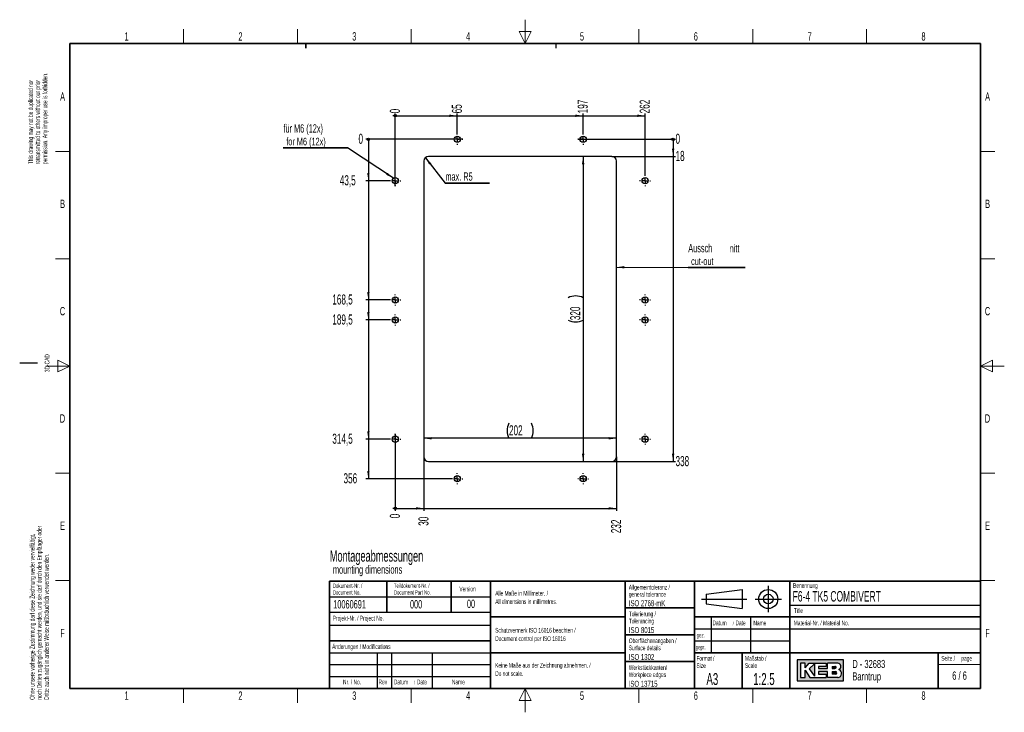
# Paper-space layout 'Blatt6' of a CAD drawing. Header units: millimetres. Extents: x 5 to 418, y 2 to 292.
import ezdxf

# ---------------------------------------------------------------- set-up
doc = ezdxf.new("R2010")
doc.units = ezdxf.units.MM
doc.layers.add('SLD-0', color=7, linetype='Continuous')
doc.styles.add('SLDTEXTSTYLE0', font='TXT', dxfattribs={"width": 0.605})
doc.styles.add('SLDTEXTSTYLE1', font='TXT', dxfattribs={"width": 0.563})
doc.dimstyles.new('SLDDIMSTYLE6', dxfattribs={"dimtxt": 4.1093098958, "dimasz": 0.3386666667, "dimexe": 0, "dimexo": 0.0625, "dimgap": 1.027327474, "dimtad": 0, "dimtih": 1, "dimtoh": 1, "dimdec": 0, "dimlfac": 2.5, "dimrnd": 1e-09, "dimdsep": 46, "dimtxsty": 'SLDTEXTSTYLE0', "dimblk1": 'ORIGIN', "dimblk2": 'ORIGIN', "dimsah": 1, "dimcen": 0.09, "dimadec": 0, "dimazin": 2, "dimtfac": 1, "dimtofl": 0, "dimtmove": 0, "dimatfit": 3, "dimldrblk": 'ORIGIN', "dimfxl": 1, "dimfrac": 2, "dimtolj": 1, "dimtzin": 12, "dimarcsym": 0})
doc.dimstyles.new('SLDDIMSTYLE7', dxfattribs={"dimtxt": 4.1093098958, "dimasz": 3.302, "dimexe": 0, "dimexo": 0.0625, "dimgap": 1.027327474, "dimtad": 0, "dimtih": 1, "dimtoh": 1, "dimlfac": 2.5, "dimrnd": 1e-09, "dimzin": 12, "dimdsep": 46, "dimtxsty": 'SLDTEXTSTYLE0', "dimsah": 1, "dimcen": 0.09, "dimadec": 0, "dimazin": 3, "dimtfac": 1, "dimtofl": 0, "dimtmove": 0, "dimatfit": 3, "dimfxl": 1, "dimfrac": 2, "dimtolj": 1, "dimtzin": 12, "dimarcsym": 0})
doc.dimstyles.new('SLDDIMSTYLE8', dxfattribs={"dimtxt": 4.1093098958, "dimasz": 3.302, "dimexe": 0, "dimexo": 0.0625, "dimgap": 1.027327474, "dimtad": 1, "dimlfac": 2.5, "dimrnd": 1e-09, "dimzin": 12, "dimdsep": 46, "dimtxsty": 'SLDTEXTSTYLE0', "dimsah": 1, "dimcen": 0.09, "dimadec": 0, "dimazin": 3, "dimtfac": 1, "dimtofl": 0, "dimtmove": 0, "dimatfit": 3, "dimfxl": 1, "dimfrac": 2, "dimtolj": 1, "dimtzin": 12, "dimarcsym": 0})

# ---------------------------------------------------------------- blocks, each defined once
blk = doc.blocks.new('SW_NOTE_0_94')
at = {"layer": 'SLD-0', "color": 0, "attachment_point": 1, "style": 'SLDTEXTSTYLE0'}
for s, insert, char_height in [('Montageabmessungen', (0, 6.1391851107), 4.7625), ('mounting dimensions', (1.3125, -0.2023476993), 3.5)]:
    blk.add_mtext(s, dxfattribs=dict(at, insert=insert, char_height=char_height))
blk = doc.blocks.new('SW_NOTE_0_95')
at = {"layer": 'SLD-0', "color": 0, "char_height": 2, "attachment_point": 1, "rotation": 90.00000000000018, "style": 'SLDTEXTSTYLE0'}
for s, insert in [('permission. Any improper use is forbidden.', (3.4218645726, 0)), ('This drawing may not be duplicated nor', (-2.5781354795, 0)), ('retransmitted to others without our prior', (0.4218645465, 0))]:
    blk.add_mtext(s, dxfattribs=dict(at, insert=insert))
blk = doc.blocks.new('SW_NOTE_0_96')
at = {"layer": 'SLD-0', "color": 0, "char_height": 2, "attachment_point": 1, "rotation": 90.00000000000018, "style": 'SLDTEXTSTYLE0'}
for s, insert in [('noch Dritten zugänglich gemacht werden, und sie darf durch den Empfänger oder', (0.4218645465, 0)), ('Ohne unsere vorherige Zustimmung darf diese Zeichnung weder vervielfältigt,', (-2.5781354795, 0)), ('Dritte auch nicht in anderer Weise mißbräuchlich verwendet werden.', (3.4218645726, 0))]:
    blk.add_mtext(s, dxfattribs=dict(at, insert=insert))
blk = doc.blocks.new('SW_NOTE_0_97')
at = {"layer": 'SLD-0', "color": 0, "attachment_point": 1, "style": 'SLDTEXTSTYLE0'}
for s, insert, char_height in [('Datum', (0, 2.5781354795), 2), ('/', (8.4829859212, 2.0780460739), 1.5), ('Date', (9.6392361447, 2.5781354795), 2)]:
    blk.add_mtext(s, dxfattribs=dict(at, insert=insert, char_height=char_height))
blk = doc.blocks.new('SW_NOTE_0_98')
at = {"layer": 'SLD-0', "color": 0, "char_height": 2, "attachment_point": 1, "style": 'SLDTEXTSTYLE0'}
for s, insert in [('Alle Maße in Millimeter. /', (0, 2.5781354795)), ('All dimensions in millimetres.', (0, -0.9218646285))]:
    blk.add_mtext(s, dxfattribs=dict(at, insert=insert))
blk = doc.blocks.new('SW_NOTE_0_99')
at = {"layer": 'SLD-0', "color": 0, "char_height": 1.8, "attachment_point": 1, "style": 'SLDTEXTSTYLE0'}
for s, insert in [('Teildokument-Nr. /', (0, 2.3203219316)), ('Document Part No.', (0, -0.4796779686))]:
    blk.add_mtext(s, dxfattribs=dict(at, insert=insert))
blk = doc.blocks.new('SW_NOTE_0_100')
at = {"layer": 'SLD-0', "color": 0, "char_height": 1.8, "attachment_point": 1, "style": 'SLDTEXTSTYLE0'}
for s, insert in [('Dokument-Nr. /', (0, 2.3203219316)), ('Document No.', (0, -0.4796779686))]:
    blk.add_mtext(s, dxfattribs=dict(at, insert=insert))
blk = doc.blocks.new('SW_NOTE_0_101')
at = {"layer": 'SLD-0', "color": 0, "char_height": 2, "attachment_point": 1, "style": 'SLDTEXTSTYLE0'}
for s, insert in [('Keine Maße aus der Zeichnung abnehmen. /', (0, 2.5781354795)), ('Do not scale.', (0, -0.9218646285))]:
    blk.add_mtext(s, dxfattribs=dict(at, insert=insert))
blk = doc.blocks.new('SW_NOTE_0_102')
at = {"layer": 'SLD-0', "color": 0, "char_height": 2, "attachment_point": 1, "style": 'SLDTEXTSTYLE0'}
for s, insert in [('Schutzvermerk ISO 16016 beachten /', (0, 2.5781354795)), ('Document control per ISO 16016', (0, -0.9218646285))]:
    blk.add_mtext(s, dxfattribs=dict(at, insert=insert))
blk = doc.blocks.new('SW_NOTE_0_103')
at = {"layer": 'SLD-0', "color": 0, "char_height": 2, "attachment_point": 1, "style": 'SLDTEXTSTYLE0'}
for s, insert in [('Werkstückkanten/', (0, 2.5781354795)), ('Workpiece edges', (0, -0.4218645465))]:
    blk.add_mtext(s, dxfattribs=dict(at, insert=insert))
blk = doc.blocks.new('SW_NOTE_0_104')
at = {"layer": 'SLD-0', "color": 0, "char_height": 2, "attachment_point": 1, "style": 'SLDTEXTSTYLE0'}
for s, insert in [('Oberflächenangaben /', (0, 2.5781354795)), ('Surface details', (0, -0.4218645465))]:
    blk.add_mtext(s, dxfattribs=dict(at, insert=insert))
blk = doc.blocks.new('SW_NOTE_0_105')
at = {"layer": 'SLD-0', "color": 0, "char_height": 2, "attachment_point": 1, "style": 'SLDTEXTSTYLE0'}
for s, insert in [('Tolerierung /', (0, 2.5781354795)), ('Tolerancing', (0, -0.4218645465))]:
    blk.add_mtext(s, dxfattribs=dict(at, insert=insert))
blk = doc.blocks.new('SW_NOTE_0_106')
at = {"layer": 'SLD-0', "color": 0, "char_height": 2, "attachment_point": 1, "style": 'SLDTEXTSTYLE0'}
for s, insert in [('Allgemeintoleranz /', (0, 2.5781354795)), ('general tolerance', (0, -0.4218645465))]:
    blk.add_mtext(s, dxfattribs=dict(at, insert=insert))
blk = doc.blocks.new('SW_NOTE_0_107')
at = {"layer": 'SLD-0', "color": 0, "char_height": 2, "attachment_point": 1, "style": 'SLDTEXTSTYLE0'}
for s, insert in [('Format /', (0, 2.5781354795)), ('Size', (0, -0.4218645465))]:
    blk.add_mtext(s, dxfattribs=dict(at, insert=insert))
blk = doc.blocks.new('SW_NOTE_0_108')
at = {"layer": 'SLD-0', "color": 0, "attachment_point": 1, "style": 'SLDTEXTSTYLE0'}
for s, insert, char_height in [('Datum', (0, 2.5781354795), 2), ('/', (8.4829859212, 2.0780460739), 1.5), ('Date', (9.6392361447, 2.5781354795), 2)]:
    blk.add_mtext(s, dxfattribs=dict(at, insert=insert, char_height=char_height))
blk = doc.blocks.new('SW_NOTE_0_109')
at = {"layer": 'SLD-0', "color": 0, "char_height": 2, "attachment_point": 1, "style": 'SLDTEXTSTYLE0'}
for s, insert in [('Maßstab /', (0, 2.5781354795)), ('Scale', (0, -0.4218645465))]:
    blk.add_mtext(s, dxfattribs=dict(at, insert=insert))
blk = doc.blocks.new('SW_NOTE_0_110')
at = {"layer": 'SLD-0', "color": 0, "char_height": 3.4, "attachment_point": 1, "style": 'SLDTEXTSTYLE0'}
for s, insert in [('D - 32683', (0, 4.3828303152)), ('Barntrup', (0, -0.8171696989))]:
    blk.add_mtext(s, dxfattribs=dict(at, insert=insert))
blk = doc.blocks.new('SW_NOTE_0_111')
at = {"layer": 'SLD-0', "color": 0, "char_height": 2, "attachment_point": 1, "style": 'SLDTEXTSTYLE0'}
for s, insert in [('Seite /', (0, 2.5781354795)), ('page', (8.413542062, 2.5784205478))]:
    blk.add_mtext(s, dxfattribs=dict(at, insert=insert))
blk = doc.blocks.new('_Origin')
at = {"color": 0, "linetype": 'ByBlock', "lineweight": -2}
blk.add_line((0, 0), (-1, 0), dxfattribs=at)
blk.add_circle((0, 0), 0.5, dxfattribs=at)
blk = doc.blocks.new('_D_31')
at = {"layer": 'SLD-0'}
blk.add_line((190.8442253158, 242.3660055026), (150.2429731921, 242.3660055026), dxfattribs=at)
at = {"layer": 'SLD-0', "xscale": 1.016, "yscale": 1.016}
blk.add_blockref('_Origin', (151.2589731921, 242.3660055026), dxfattribs=at)
at = {"layer": 'SLD-0', "insert": (147.107170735, 244.6676576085), "char_height": 4.2333333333, "attachment_point": 1, "style": 'SLDTEXTSTYLE0'}
blk.add_mtext('0', dxfattribs=at)
blk = doc.blocks.new('_D_32')
at = {"layer": 'SLD-0', "color": 7}
for p, q in [((151.2589731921, 242.3660055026), (151.2589731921, 224.9660055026)), ((160.2442253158, 224.9660055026), (150.2429731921, 224.9660055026))]:
    blk.add_line(p, q, dxfattribs=at)
blk.add_solid([(151.2589731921, 224.9660055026), (151.7669731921, 228.2680055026), (150.7509731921, 228.2680055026)], dxfattribs=at)
at = {"layer": 'SLD-0', "color": 7, "insert": (139.2676644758, 227.2676576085), "char_height": 4.2333333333, "attachment_point": 1, "style": 'SLDTEXTSTYLE0'}
blk.add_mtext('43,5', dxfattribs=at)
blk = doc.blocks.new('_D_33')
at = {"layer": 'SLD-0', "color": 7}
for p, q in [((151.2589731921, 224.9660055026), (151.2589731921, 174.9660055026)), ((160.2442253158, 174.9660055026), (150.2429731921, 174.9660055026))]:
    blk.add_line(p, q, dxfattribs=at)
blk.add_solid([(151.2589731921, 174.9660055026), (151.7669731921, 178.2680055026), (150.7509731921, 178.2680055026)], dxfattribs=at)
at = {"layer": 'SLD-0', "color": 7, "insert": (136.1318622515, 177.2676576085), "char_height": 4.2333333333, "attachment_point": 1, "style": 'SLDTEXTSTYLE0'}
blk.add_mtext('168,5', dxfattribs=at)
blk = doc.blocks.new('_D_34')
at = {"layer": 'SLD-0', "color": 7}
for p, q in [((151.2589731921, 174.9660055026), (151.2589731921, 166.5660055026)), ((160.2442253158, 166.5660055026), (150.2429731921, 166.5660055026))]:
    blk.add_line(p, q, dxfattribs=at)
blk.add_solid([(151.2589731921, 166.5660055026), (151.7669731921, 169.8680055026), (150.7509731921, 169.8680055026)], dxfattribs=at)
at = {"layer": 'SLD-0', "color": 7, "insert": (136.1318622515, 168.8676576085), "char_height": 4.2333333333, "attachment_point": 1, "style": 'SLDTEXTSTYLE0'}
blk.add_mtext('189,5', dxfattribs=at)
blk = doc.blocks.new('_D_35')
at = {"layer": 'SLD-0', "color": 7}
for p, q in [((151.2589731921, 166.5660055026), (151.2589731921, 116.5660055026)), ((160.2442253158, 116.5660055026), (150.2429731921, 116.5660055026))]:
    blk.add_line(p, q, dxfattribs=at)
blk.add_solid([(151.2589731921, 116.5660055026), (151.7669731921, 119.8680055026), (150.7509731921, 119.8680055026)], dxfattribs=at)
at = {"layer": 'SLD-0', "color": 7, "insert": (136.1318622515, 118.8676576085), "char_height": 4.2333333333, "attachment_point": 1, "style": 'SLDTEXTSTYLE0'}
blk.add_mtext('314,5', dxfattribs=at)
blk = doc.blocks.new('_D_36')
at = {"layer": 'SLD-0', "color": 7}
for p, q in [((151.2589731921, 116.5660055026), (151.2589731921, 99.9660055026)), ((186.2442253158, 99.9660055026), (150.2429731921, 99.9660055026))]:
    blk.add_line(p, q, dxfattribs=at)
blk.add_solid([(151.2589731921, 99.9660055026), (151.7669731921, 103.2680055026), (150.7509731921, 103.2680055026)], dxfattribs=at)
at = {"layer": 'SLD-0', "color": 7, "insert": (140.8355655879, 102.2676576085), "char_height": 4.2333333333, "attachment_point": 1, "style": 'SLDTEXTSTYLE0'}
blk.add_mtext('356', dxfattribs=at)
blk = doc.blocks.new('_D_37')
at = {"layer": 'SLD-0'}
blk.add_line((162.5442253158, 222.6660055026), (162.5442253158, 253.21654756), dxfattribs=at)
at = {"layer": 'SLD-0', "xscale": 1.016, "yscale": 1.016}
blk.add_blockref('_Origin', (162.5442253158, 252.20054756), dxfattribs=at)
at = {"layer": 'SLD-0', "insert": (160.2425732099, 253.21654756), "char_height": 4.2333333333, "attachment_point": 1, "rotation": 90, "style": 'SLDTEXTSTYLE0'}
blk.add_mtext('0', dxfattribs=at)
blk = doc.blocks.new('_D_38')
at = {"layer": 'SLD-0', "color": 7}
for p, q in [((162.5442253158, 252.20054756), (188.5442253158, 252.20054756)), ((188.5442253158, 244.6660055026), (188.5442253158, 253.21654756))]:
    blk.add_line(p, q, dxfattribs=at)
blk.add_solid([(188.5442253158, 252.20054756), (185.2422253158, 252.70854756), (185.2422253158, 251.69254756)], dxfattribs=at)
at = {"layer": 'SLD-0', "color": 7, "insert": (186.2425732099, 253.21654756), "char_height": 4.2333333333, "attachment_point": 1, "rotation": 90, "style": 'SLDTEXTSTYLE0'}
blk.add_mtext('65', dxfattribs=at)
blk = doc.blocks.new('_D_39')
at = {"layer": 'SLD-0', "color": 7}
for p, q in [((188.5442253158, 252.20054756), (241.3442253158, 252.20054756)), ((241.3442253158, 244.6660055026), (241.3442253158, 253.21654756))]:
    blk.add_line(p, q, dxfattribs=at)
blk.add_solid([(241.3442253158, 252.20054756), (238.0422253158, 252.70854756), (238.0422253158, 251.69254756)], dxfattribs=at)
at = {"layer": 'SLD-0', "color": 7, "insert": (239.0425732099, 253.21654756), "char_height": 4.2333333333, "attachment_point": 1, "rotation": 90, "style": 'SLDTEXTSTYLE0'}
blk.add_mtext('197', dxfattribs=at)
blk = doc.blocks.new('_D_40')
at = {"layer": 'SLD-0', "color": 7}
for p, q in [((241.3442253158, 252.20054756), (267.3442253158, 252.20054756)), ((267.3442253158, 227.2660055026), (267.3442253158, 253.21654756))]:
    blk.add_line(p, q, dxfattribs=at)
blk.add_solid([(267.3442253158, 252.20054756), (264.0422253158, 252.70854756), (264.0422253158, 251.69254756)], dxfattribs=at)
at = {"layer": 'SLD-0', "color": 7, "insert": (265.0425732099, 253.21654756), "char_height": 4.2333333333, "attachment_point": 1, "rotation": 90, "style": 'SLDTEXTSTYLE0'}
blk.add_mtext('262', dxfattribs=at)
blk = doc.blocks.new('_D_41')
at = {"layer": 'SLD-0'}
blk.add_line((162.5442253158, 118.8660055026), (162.5442253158, 86.5142759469), dxfattribs=at)
at = {"layer": 'SLD-0', "xscale": 1.016, "yscale": 1.016}
blk.add_blockref('_Origin', (162.5442253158, 87.5302759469), dxfattribs=at)
at = {"layer": 'SLD-0', "insert": (160.2425732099, 83.3784734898), "char_height": 4.2333333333, "attachment_point": 1, "rotation": 90, "style": 'SLDTEXTSTYLE0'}
blk.add_mtext('0', dxfattribs=at)
blk = doc.blocks.new('_D_42')
at = {"layer": 'SLD-0', "color": 7}
for p, q in [((174.5442253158, 109.1660055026), (174.5442253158, 86.5142759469)), ((162.5442253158, 87.5302759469), (174.5442253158, 87.5302759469))]:
    blk.add_line(p, q, dxfattribs=at)
blk.add_solid([(174.5442253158, 87.5302759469), (171.2422253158, 88.0382759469), (171.2422253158, 87.0222759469)], dxfattribs=at)
at = {"layer": 'SLD-0', "color": 7, "insert": (172.2425732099, 80.2426710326), "char_height": 4.2333333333, "attachment_point": 1, "rotation": 90, "style": 'SLDTEXTSTYLE0'}
blk.add_mtext('30', dxfattribs=at)
blk = doc.blocks.new('_D_43')
at = {"layer": 'SLD-0', "color": 7}
for p, q in [((255.3442253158, 109.1660055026), (255.3442253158, 86.5142759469)), ((174.5442253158, 87.5302759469), (255.3442253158, 87.5302759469))]:
    blk.add_line(p, q, dxfattribs=at)
blk.add_solid([(255.3442253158, 87.5302759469), (252.0422253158, 88.0382759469), (252.0422253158, 87.0222759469)], dxfattribs=at)
at = {"layer": 'SLD-0', "color": 7, "insert": (253.0425732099, 77.1068683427), "char_height": 4.2333333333, "attachment_point": 1, "rotation": 90, "style": 'SLDTEXTSTYLE0'}
blk.add_mtext('232', dxfattribs=at)
blk = doc.blocks.new('_D_44')
at = {"layer": 'SLD-0'}
blk.add_line((239.0442253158, 242.3660055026), (280.1011398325, 242.3660055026), dxfattribs=at)
at = {"layer": 'SLD-0', "xscale": 1.016, "yscale": 1.016}
blk.add_blockref('_Origin', (279.0851398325, 242.3660055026), dxfattribs=at)
at = {"layer": 'SLD-0', "insert": (280.1011398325, 244.6676576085), "char_height": 4.2333333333, "attachment_point": 1, "style": 'SLDTEXTSTYLE0'}
blk.add_mtext('0', dxfattribs=at)
blk = doc.blocks.new('_D_45')
at = {"layer": 'SLD-0', "color": 7}
for p, q in [((279.0851398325, 242.3660055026), (279.0851398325, 235.1660055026)), ((253.3442253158, 235.1660055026), (280.1011398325, 235.1660055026))]:
    blk.add_line(p, q, dxfattribs=at)
blk.add_solid([(279.0851398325, 235.1660055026), (279.5931398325, 238.4680055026), (278.5771398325, 238.4680055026)], dxfattribs=at)
at = {"layer": 'SLD-0', "color": 7, "insert": (280.1011398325, 237.4676576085), "char_height": 4.2333333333, "attachment_point": 1, "style": 'SLDTEXTSTYLE0'}
blk.add_mtext('18', dxfattribs=at)
blk = doc.blocks.new('_D_46')
at = {"layer": 'SLD-0', "color": 7}
for p, q in [((279.0851398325, 235.1660055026), (279.0851398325, 107.1660055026)), ((253.3442253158, 107.1660055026), (280.1011398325, 107.1660055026))]:
    blk.add_line(p, q, dxfattribs=at)
blk.add_solid([(279.0851398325, 107.1660055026), (279.5931398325, 110.4680055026), (278.5771398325, 110.4680055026)], dxfattribs=at)
at = {"layer": 'SLD-0', "color": 7, "insert": (280.1011398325, 109.4676576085), "char_height": 4.2333333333, "attachment_point": 1, "style": 'SLDTEXTSTYLE0'}
blk.add_mtext('338', dxfattribs=at)
blk = doc.blocks.new('_D_47')
at = {"layer": 'SLD-0', "color": 7}
blk.add_line((241.3442253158, 235.1660055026), (241.3442253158, 107.1660055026), dxfattribs=at)
for centre, start, end in [((238.1888241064, 169.5589070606), 63.4349488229, 116.5650511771), ((238.1888241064, 172.7731042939), 243.4349488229, 296.5650511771)]:
    blk.add_arc(centre, 7.055691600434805, start, end, dxfattribs=at)
for points in [[(241.3442253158, 235.1660055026), (240.8362253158, 231.8640055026), (241.8522253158, 231.8640055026)], [(241.3442253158, 107.1660055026), (241.8522253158, 110.4680055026), (240.8362253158, 110.4680055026)]]:
    blk.add_solid(points, dxfattribs=at)
at = {"layer": 'SLD-0', "color": 7, "insert": (235.8871720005, 166.4623018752), "char_height": 4.2333333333, "attachment_point": 1, "rotation": 90.00000000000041, "style": 'SLDTEXTSTYLE0'}
blk.add_mtext('320', dxfattribs=at)
blk = doc.blocks.new('_D_48')
at = {"layer": 'SLD-0', "color": 7}
blk.add_line((255.3442253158, 116.9315359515), (174.5442253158, 116.9315359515), dxfattribs=at)
for centre, radius, start, end in [((216.5513241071, 120.0869371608), 7.055691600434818, 153.4349488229, 206.5650511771), ((213.3371268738, 120.0869371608), 7.055691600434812, 333.4349488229, 26.5650511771)]:
    blk.add_arc(centre, radius, start, end, dxfattribs=at)
for points in [[(174.5442253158, 116.9315359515), (177.8462253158, 116.4235359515), (177.8462253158, 117.4395359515)], [(255.3442253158, 116.9315359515), (252.0422253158, 117.4395359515), (252.0422253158, 116.4235359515)]]:
    blk.add_solid(points, dxfattribs=at)
at = {"layer": 'SLD-0', "color": 7, "insert": (210.2405216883, 122.3885892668), "char_height": 4.2333333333, "attachment_point": 1, "style": 'SLDTEXTSTYLE0'}
blk.add_mtext('202', dxfattribs=at)
blk = doc.blocks.new('SW_NOTE_0_112')
at = {"layer": 'SLD-0', "color": 0}
for p, q in [((-0.0596751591, -5.353274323), (26.9182755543, -5.353274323)), ((26.9182755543, -5.353274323), (-0.0596751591, -5.353274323)), ((-0.0596751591, -5.353274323), (26.9182755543, -5.353274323)), ((26.9182755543, -5.353274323), (-0.0596751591, -5.353274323)), ((-0.0596751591, -5.353274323), (26.9182755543, -5.353274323)), ((26.9182755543, -5.353274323), (-0.0596751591, -5.353274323))]:
    blk.add_line(p, q, dxfattribs=at)
at = {"layer": 'SLD-0', "color": 0, "attachment_point": 1, "style": 'SLDTEXTSTYLE0'}
for s, insert, char_height in [('für M6 (12x)', (0, 4.5117370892), 3.5), ('for M6 (12x)', (1.190625, -1.1533197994), 3.175)]:
    blk.add_mtext(s, dxfattribs=dict(at, insert=insert, char_height=char_height))
blk = doc.blocks.new('SW_NOTE_0_113')
at = {"layer": 'SLD-0', "color": 0}
for p, q in [((-0.0925253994, -5.3426223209), (23.9022865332, -5.3426223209)), ((23.9022865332, -5.3426223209), (-0.0925253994, -5.3426223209)), ((-0.0925253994, -5.3426223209), (23.9022865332, -5.3426223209)), ((23.9022865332, -5.3426223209), (-0.0925253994, -5.3426223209)), ((-0.0925253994, -5.3426223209), (23.9022865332, -5.3426223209)), ((23.9022865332, -5.3426223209), (-0.0925253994, -5.3426223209))]:
    blk.add_line(p, q, dxfattribs=at)
at = {"layer": 'SLD-0', "color": 0, "attachment_point": 1, "style": 'SLDTEXTSTYLE0'}
for s, insert, char_height in [('Aussch', (0, 4.5117370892), 3.5), ('nitt', (17.3638891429, 4.2140401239), 3.175), ('cut-out', (1.190625, -1.1533197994), 3.175)]:
    blk.add_mtext(s, dxfattribs=dict(at, insert=insert, char_height=char_height))
blk = doc.blocks.new('SW_NOTE_0_114')
at = {"layer": 'SLD-0', "color": 0}
for p, q in [((-0.0180487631, 0.0496398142), (18.5292923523, 0.0496398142)), ((18.5292923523, 0.0496398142), (-0.0180487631, 0.0496398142)), ((-0.0180487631, 0.0496398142), (18.5292923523, 0.0496398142)), ((18.5292923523, 0.0496398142), (-0.0180487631, 0.0496398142)), ((-0.0180487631, 0.0496398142), (18.5292923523, 0.0496398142)), ((18.5292923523, 0.0496398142), (-0.0180487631, 0.0496398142))]:
    blk.add_line(p, q, dxfattribs=at)
at = {"layer": 'SLD-0', "color": 0, "insert": (0, 4.5117370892), "char_height": 3.5, "attachment_point": 1, "style": 'SLDTEXTSTYLE0'}
blk.add_mtext('max. R5', dxfattribs=at)
blk = doc.blocks.new('SW_CENTERMARKSYMBOL_2')
at = {"layer": 'SLD-0', "color": 0}
for p, q in [((-2, 0), (-2.3, 0)), ((0, 0), (-1, 0)), ((0, 2), (0, 2.3)), ((0, 0), (0, 1)), ((0, 0), (0, -1)), ((0, 0), (1, 0)), ((2, 0), (2.3, 0)), ((0, -2), (0, -2.3)), ((0, -48), (0, -47.7)), ((0, -50), (0, -49)), ((-2, -50), (-2.3, -50)), ((0, -50), (-1, -50)), ((0, -50), (0, -51)), ((0, -50), (1, -50)), ((0, -52), (0, -52.3)), ((2, -50), (2.3, -50)), ((0, -56.4), (0, -56.1)), ((0, -58.4), (0, -57.4)), ((-2, -58.4), (-2.3, -58.4)), ((0, -58.4), (-1, -58.4)), ((0, -58.4), (0, -59.4)), ((0, -58.4), (1, -58.4)), ((0, -60.4), (0, -60.7)), ((2, -58.4), (2.3, -58.4)), ((0, -106.4), (0, -106.1)), ((-2, -108.4), (-2.3, -108.4)), ((0, -108.4), (-1, -108.4)), ((0, -108.4), (0, -107.4)), ((0, -108.4), (0, -109.4)), ((0, -108.4), (1, -108.4)), ((0, -110.4), (0, -110.7)), ((2, -108.4), (2.3, -108.4))]:
    blk.add_line(p, q, dxfattribs=at)
blk = doc.blocks.new('SW_CENTERMARKSYMBOL_3')
at = {"layer": 'SLD-0', "color": 0}
for p, q in [((-2, 0), (-2.3, 0)), ((0, 0), (-1, 0)), ((0, 2), (0, 2.3)), ((0, 0), (0, 1)), ((0, 0), (0, -1)), ((0, 0), (1, 0)), ((2, 0), (2.3, 0)), ((0, -2), (0, -2.3)), ((0, -48), (0, -47.7)), ((0, -50), (0, -49)), ((-2, -50), (-2.3, -50)), ((0, -50), (-1, -50)), ((0, -50), (0, -51)), ((0, -50), (1, -50)), ((0, -52), (0, -52.3)), ((2, -50), (2.3, -50)), ((0, -56.4), (0, -56.1)), ((0, -58.4), (0, -57.4)), ((-2, -58.4), (-2.3, -58.4)), ((0, -58.4), (-1, -58.4)), ((0, -58.4), (0, -59.4)), ((0, -58.4), (1, -58.4)), ((0, -60.4), (0, -60.7)), ((2, -58.4), (2.3, -58.4)), ((0, -106.4), (0, -106.1)), ((-2, -108.4), (-2.3, -108.4)), ((0, -108.4), (-1, -108.4)), ((0, -108.4), (0, -107.4)), ((0, -108.4), (0, -109.4)), ((0, -108.4), (1, -108.4)), ((0, -110.4), (0, -110.7)), ((2, -108.4), (2.3, -108.4))]:
    blk.add_line(p, q, dxfattribs=at)
blk = doc.blocks.new('SW_CENTERMARKSYMBOL_4')
at = {"layer": 'SLD-0', "color": 0}
for p, q in [((-2, 0), (-2.3, 0)), ((0, 0), (-1, 0)), ((0, 2), (0, 2.3)), ((0, 0), (0, 1)), ((0, 0), (0, -1)), ((0, 0), (1, 0)), ((2, 0), (2.3, 0)), ((50.8, 0), (50.5, 0)), ((52.8, 0), (51.8, 0)), ((52.8, 2), (52.8, 2.3)), ((52.8, 0), (52.8, 1)), ((52.8, 0), (52.8, -1)), ((52.8, 0), (53.8, 0)), ((54.8, 0), (55.1, 0)), ((0, -2), (0, -2.3)), ((52.8, -2), (52.8, -2.3))]:
    blk.add_line(p, q, dxfattribs=at)
blk = doc.blocks.new('SW_CENTERMARKSYMBOL_5')
at = {"layer": 'SLD-0', "color": 0}
for p, q in [((-2, 0), (-2.3, 0)), ((0, 0), (-1, 0)), ((0, 2), (0, 2.3)), ((0, 0), (0, 1)), ((0, 0), (0, -1)), ((0, 0), (1, 0)), ((2, 0), (2.3, 0)), ((50.8, 0), (50.5, 0)), ((52.8, 0), (51.8, 0)), ((52.8, 2), (52.8, 2.3)), ((52.8, 0), (52.8, 1)), ((52.8, 0), (52.8, -1)), ((52.8, 0), (53.8, 0)), ((54.8, 0), (55.1, 0)), ((0, -2), (0, -2.3)), ((52.8, -2), (52.8, -2.3))]:
    blk.add_line(p, q, dxfattribs=at)

psp = doc.layouts.new('Blatt6')

# ---------------------------------------------------------------- hatches: boundary and pattern name
at = {"linetype": 'Continuous'}
h = psp.add_hatch(color=7, dxfattribs=at)
h.paths.add_polyline_path([(331.1423676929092, 15.18257760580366), (350.5207896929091, 15.18257760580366), (350.5207896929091, 24.04128480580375), (331.1423676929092, 24.04128480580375)], flags=0)
edge = h.paths.add_edge_path(flags=0)
edge.add_arc((347.9991875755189, 18.26988521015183), 1.720915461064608, -81.72003226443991, 70.17096003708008, ccw=False)
edge.add_line((348.2470169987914, 16.56690822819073), (348.2293995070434, 16.56675060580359))
edge.add_line((348.2293995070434, 16.56675060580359), (343.8767592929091, 16.56675060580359))
edge.add_line((343.8767592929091, 16.56675060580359), (343.8767592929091, 19.05826200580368))
edge.add_line((343.8767592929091, 19.05826200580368), (340.0010748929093, 19.05826200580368))
edge.add_line((340.0010748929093, 19.05826200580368), (340.0010748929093, 17.95092360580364))
edge.add_line((340.0010748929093, 17.95092360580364), (343.3230900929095, 17.95092360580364))
edge.add_line((343.3230900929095, 17.95092360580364), (343.3230900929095, 16.56675060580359))
edge.add_line((343.3230900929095, 16.56675060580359), (336.4022250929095, 16.56675060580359))
edge.add_line((336.4022250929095, 16.56675060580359), (334.4643828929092, 19.61193120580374))
edge.add_line((334.4643828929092, 19.61193120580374), (334.4643828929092, 16.56675060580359))
edge.add_line((334.4643828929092, 16.56675060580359), (332.5265406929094, 16.56675060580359))
edge.add_line((332.5265406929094, 16.56675060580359), (332.5265406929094, 22.65711180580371))
edge.add_line((332.5265406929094, 22.65711180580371), (334.4643828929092, 22.65711180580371))
edge.add_line((334.4643828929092, 22.65711180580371), (334.4643828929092, 20.71926960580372))
edge.add_line((334.4643828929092, 20.71926960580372), (336.1253904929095, 22.65711180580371))
edge.add_line((336.1253904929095, 22.65711180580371), (343.3230900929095, 22.65711180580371))
edge.add_line((343.3230900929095, 22.65711180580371), (343.3230900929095, 21.27293880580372))
edge.add_line((343.3230900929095, 21.27293880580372), (340.0010748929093, 21.27293880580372))
edge.add_line((340.0010748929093, 21.27293880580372), (340.0010748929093, 20.44243500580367))
edge.add_line((340.0010748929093, 20.44243500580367), (343.8767592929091, 20.44243500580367))
edge.add_line((343.8767592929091, 20.44243500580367), (343.8767592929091, 22.65711180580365))
edge.add_line((343.8767592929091, 22.65711180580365), (348.1497422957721, 22.65711180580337))
edge.add_line((348.1497422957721, 22.65711180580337), (348.151741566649, 22.65711180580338))
edge.add_line((348.151741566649, 22.65711180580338), (348.1521661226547, 22.65713246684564))
edge.add_arc((347.9523797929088, 21.20834406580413), 1.462498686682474, -64.4589412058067, 82.1484933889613, ccw=False)
psp.add_hatch(color=7, dxfattribs=at).paths.add_polyline_path([(338.3400672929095, 17.12041980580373), (338.3400672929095, 22.38027720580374), (336.1253904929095, 20.16560040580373)], flags=0)
h = psp.add_hatch(color=7, dxfattribs=at)
edge = h.paths.add_edge_path(flags=0)
edge.add_line((345.8146014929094, 20.44243500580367), (346.974194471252, 20.44243500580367))
edge.add_arc((347.0534490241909, 20.85768690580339), 0.4227474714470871, 259.1945394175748, 460.8054605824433)
edge.add_line((346.9741944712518, 21.27293880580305), (345.8146014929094, 21.27293880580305))
edge.add_line((345.8146014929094, 21.27293880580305), (345.8146014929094, 20.44243500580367))
h = psp.add_hatch(color=7, dxfattribs=at)
edge = h.paths.add_edge_path(flags=0)
edge.add_line((345.8146014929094, 17.95092360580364), (347.1991847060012, 17.95092360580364))
edge.add_arc((347.1991847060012, 18.50459280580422), 0.5536692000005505, 270.0000000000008, 450.0000000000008)
edge.add_line((347.1991847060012, 19.05826200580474), (347.1703327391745, 19.05826200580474))
edge.add_line((347.1703327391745, 19.05826200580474), (345.8146014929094, 19.05826200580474))
edge.add_line((345.8146014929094, 19.05826200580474), (345.8146014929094, 17.95092360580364))

# ---------------------------------------------------------------- linework, layer by layer
at = {"color": 7, "linetype": 'Continuous', "lineweight": 25}
for p, q in [((174.5442253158, 233.1660055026), (174.5442253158, 109.1660055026)), ((253.3442253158, 235.1660055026), (176.5442253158, 235.1660055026)), ((255.3442253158, 109.1660055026), (255.3442253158, 233.1660055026)), ((176.5442253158, 107.1660055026), (253.3442253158, 107.1660055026))]:
    psp.add_line(p, q, dxfattribs=at)
for centre, radius in [((188.5442253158, 242.3660055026), 1.300000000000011), ((241.3442253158, 242.3660055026), 1.300000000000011), ((162.5442253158, 224.9660055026), 1.300000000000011), ((267.3442253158, 224.9660055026), 1.299999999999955), ((162.5442253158, 174.9660055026), 1.300000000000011), ((267.3442253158, 174.9660055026), 1.300000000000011), ((162.5442253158, 166.5660055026), 1.30000000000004), ((267.3442253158, 166.5660055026), 1.300000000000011), ((162.5442253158, 116.5660055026), 1.300000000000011), ((267.3442253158, 116.5660055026), 1.300000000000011), ((188.5442253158, 99.9660055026), 1.300000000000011), ((241.3442253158, 99.9660055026), 1.300000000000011)]:
    psp.add_circle(centre, radius, dxfattribs=at)
for centre, radius, start, end in [((176.5442253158, 233.1660055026), 2, 90, 180), ((253.3442253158, 233.1660055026), 2, 0, 90), ((176.5442253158, 109.1660055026), 2.000000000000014, 180, 270), ((253.3442253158, 109.1660055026), 2.000000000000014, 270, 0)]:
    psp.add_arc(centre, radius, start, end, dxfattribs=at)
at = {"layer": 'SLD-0', "lineweight": 18}
for p, q in [((217, 292.5), (217, 282.5)), ((73.75, 282.5), (73.75, 288.5)), ((121.5, 282.5), (121.5, 288.5)), ((169.25, 282.5), (169.25, 288.5)), ((219.5, 287.5), (214.5, 287.5)), ((214.5, 287.5), (217, 282.5)), ((217, 282.5), (219.5, 287.5)), ((264.75, 282.5), (264.75, 288.5)), ((312.5, 282.5), (312.5, 288.5)), ((360.25, 282.5), (360.25, 288.5)), ((20, 237.25), (26, 237.25)), ((408, 237.25), (414, 237.25)), ((20, 192.25), (26, 192.25)), ((408, 192.25), (414, 192.25)), ((26, 147.25), (21, 149.75)), ((21, 149.75), (21, 144.75)), ((413, 149.75), (408, 147.25)), ((413, 144.75), (413, 149.75)), ((16, 147.25), (26, 147.25)), ((21, 144.75), (26, 147.25)), ((418, 147.25), (408, 147.25)), ((408, 147.25), (413, 144.75)), ((20, 102.25), (26, 102.25)), ((408, 102.25), (414, 102.25)), ((20, 57.25), (26, 57.25)), ((408, 57.25), (414, 57.25)), ((390.2572074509, 22), (408, 22)), ((73.75, 6), (73.75, 12)), ((121.5, 6), (121.5, 12)), ((169.25, 6), (169.25, 12)), ((217, 12), (214.5, 7)), ((217, 2), (217, 12)), ((219.5, 7), (217, 12)), ((264.75, 6), (264.75, 12)), ((312.5, 6), (312.5, 12)), ((360.25, 6), (360.25, 12)), ((214.5, 7), (219.5, 7))]:
    psp.add_line(p, q, dxfattribs=at)
at = {"layer": 'SLD-0', "lineweight": 35}
for p, q in [((408, 282.5), (26, 282.5)), ((26, 282.5), (26, 12)), ((408, 12), (408, 282.5)), ((135, 57), (408, 57)), ((135, 57), (135, 12)), ((159, 57), (159, 44)), ((186, 57), (186, 44)), ((202.5, 57), (202.5, 12)), ((259, 57), (259, 12)), ((288, 57), (288, 12)), ((328, 57.0000000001), (328, 12)), ((408, 57), (408, 12)), ((259, 45.75), (288, 45.75)), ((202.5, 42), (259, 42)), ((408, 42), (288, 42)), ((259, 34.5), (288, 34.5)), ((135, 32), (202.5, 32)), ((202.5, 27), (259, 27)), ((288, 27), (408, 27)), ((308, 27), (308, 12)), ((390.2572074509, 27), (390.2572074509, 12)), ((259, 23.25), (288, 23.25)), ((26, 12), (408, 12)), ((135, 12), (408, 12))]:
    psp.add_line(p, q, dxfattribs=at)
at = {"layer": 'SLD-0'}
for p, q in [((125, 280.5), (125, 282.5)), ((125, 282.5), (125, 280.5)), ((230, 280.5), (230, 282.5)), ((230, 280.5), (230, 282.5)), ((12.5, 148.5), (5, 148.5)), ((319, 55), (319, 44)), ((135, 50.5), (202.5, 50.5)), ((293, 51.5), (308, 53.5)), ((293, 51.5), (293, 47.5)), ((308, 53.5), (308, 45.5)), ((291, 49.5), (310, 49.5)), ((293, 47.5), (308, 45.5)), ((313.5, 49.5), (324.5, 49.5)), ((328, 47.0000000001), (408, 47.0000000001)), ((295, 42), (295, 27)), ((311.5, 42), (311.5, 27)), ((135, 38.5), (202.5, 38.5)), ((288, 37), (408, 37)), ((288, 32), (328, 32)), ((135, 27), (202.5, 27)), ((155, 27), (155, 12)), ((161, 27), (161, 12)), ((178, 27), (178, 12)), ((135, 22), (202.5, 22)), ((348.1497422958, 22.6571118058), (348.1517415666, 22.6571118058)), ((348.1517415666, 22.6571118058), (348.1521661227, 22.6571324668)), ((135, 17), (202.5, 17)), ((348.229399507, 16.5667506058), (348.2470169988, 16.5669082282))]:
    psp.add_line(p, q, dxfattribs=at)
at = {"layer": 'SLD-0', "color": 7}
for p, q in [((161.7973865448, 226.03006934), (142.542153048, 238.7808041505)), ((175.1561181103, 234.6058521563), (183.5278858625, 223.9948119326)), ((255.3442253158, 188.663135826), (285.3437094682, 188.5862516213))]:
    psp.add_line(p, q, dxfattribs=at)
at = {"layer": 'SLD-0', "lineweight": 25}
psp.add_line((135, 44), (202.5, 44), dxfattribs=at)
at = {"layer": 'SLD-0', "linetype": 'Continuous'}
for p, q in [((350.5207896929, 24.0412848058), (331.1423676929, 24.0412848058)), ((331.1423676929, 24.0412848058), (331.1423676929, 15.1825776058)), ((334.4643828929, 22.6571118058), (332.5265406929, 22.6571118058)), ((332.5265406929, 22.6571118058), (332.5265406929, 16.5667506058)), ((334.4643828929, 20.7192696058), (336.1253904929, 22.6571118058)), ((334.4643828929, 20.7192696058), (334.4643828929, 22.6571118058)), ((336.1253904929, 22.6571118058), (343.3230900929, 22.6571118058)), ((338.3400672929, 22.3802772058), (336.1253904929, 20.1656004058)), ((338.3400672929, 22.3802772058), (338.3400672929, 17.1204198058)), ((340.0010748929, 21.2729388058), (340.0010748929, 20.4424350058)), ((343.3230900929, 21.2729388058), (340.0010748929, 21.2729388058)), ((343.3230900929, 22.6571118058), (343.3230900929, 21.2729388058)), ((348.1497422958, 22.6571118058), (343.8767592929, 22.6571118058)), ((343.8767592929, 20.4424350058), (343.8767592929, 22.6571118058)), ((345.8146014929, 21.2729388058), (346.9741944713, 21.2729388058)), ((345.8146014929, 21.2729388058), (345.8146014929, 20.4424350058)), ((348.1497422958, 22.6571118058), (348.1517415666, 22.6571118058)), ((348.1517415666, 22.6571118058), (348.1521661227, 22.6571324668)), ((350.5207896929, 15.1825776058), (350.5207896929, 24.0412848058)), ((332.5265406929, 16.5667506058), (334.4643828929, 16.5667506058)), ((334.4643828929, 16.5667506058), (334.4643828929, 19.6119312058)), ((334.4643828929, 19.6119312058), (336.4022250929, 16.5667506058)), ((336.1253904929, 20.1656004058), (338.3400672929, 17.1204198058)), ((336.4022250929, 16.5667506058), (343.3230900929, 16.5667506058)), ((340.0010748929, 20.4424350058), (343.8767592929, 20.4424350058)), ((340.0010748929, 19.0582620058), (340.0010748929, 17.9509236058)), ((343.8767592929, 19.0582620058), (340.0010748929, 19.0582620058)), ((340.0010748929, 17.9509236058), (343.3230900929, 17.9509236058)), ((343.3230900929, 17.9509236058), (343.3230900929, 16.5667506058)), ((343.8767592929, 16.5667506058), (343.8767592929, 19.0582620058)), ((348.229399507, 16.5667506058), (343.8767592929, 16.5667506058)), ((345.8146014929, 20.4424350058), (346.9741944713, 20.4424350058)), ((345.8146014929, 19.0582620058), (347.199184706, 19.0582620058)), ((345.8146014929, 19.0582620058), (345.8146014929, 17.9509236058)), ((347.199184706, 17.9509236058), (345.8146014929, 17.9509236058)), ((347.1703327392, 19.0582620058), (347.199184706, 19.0582620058)), ((348.229399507, 16.5667506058), (348.2470169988, 16.5669082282)), ((331.1423676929, 15.1825776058), (350.5207896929, 15.1825776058))]:
    psp.add_line(p, q, dxfattribs=at)
at = {"layer": 'SLD-0'}
for radius in [4.000000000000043, 2.000000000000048]:
    psp.add_circle((319, 49.5), radius, dxfattribs=at)
at = {"layer": 'SLD-0', "linetype": 'Continuous'}
for centre, radius, start, end in [((347.0534490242, 20.8576869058), 0.4227474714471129, 259.1945394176, 100.8054605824), ((347.9523797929, 21.2083440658), 1.462498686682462, 295.5410587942, 82.148493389), ((347.199184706, 18.5045928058), 0.5536692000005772, 270, 90), ((347.9991875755, 18.2698852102), 1.720915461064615, 278.2799677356, 70.1709600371)]:
    psp.add_arc(centre, radius, start, end, dxfattribs=at)
at = {"layer": 'SLD-0', "color": 7}
for points in [[(175.1561181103, 234.6058521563), (176.8025567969, 231.6988764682), (177.6001939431, 232.3281863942)], [(161.7973865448, 226.03006934), (159.324764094, 228.276712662), (158.7638133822, 227.4296056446)], [(255.3442253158, 188.663135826), (258.6449125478, 188.1466749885), (258.6475163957, 189.1626716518)]]:
    psp.add_solid(points, dxfattribs=at)

# ---------------------------------------------------------------- block references
at = {"layer": 'SLD-0'}
for name, p in [('SW_NOTE_0_95', (11.156414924, 231.9087896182)), ('SW_NOTE_0_96', (11.8080067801, 7.2381332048)), ('SW_NOTE_0_100', (136.3539637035, 53.6687943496)), ('SW_NOTE_0_99', (161.9553890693, 53.6869973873)), ('SW_NOTE_0_106', (260.5043854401, 52.9003064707)), ('SW_NOTE_0_98', (204.4639500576, 50.3606872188)), ('SW_NOTE_0_105', (260.5022836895, 41.7004098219)), ('SW_NOTE_0_102', (204.4639500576, 34.8276741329)), ('SW_NOTE_0_108', (295.5861619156, 37.9261102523)), ('SW_NOTE_0_104', (260.5027641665, 30.4450935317)), ('SW_NOTE_0_107', (288.8790098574, 23.0287702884)), ('SW_NOTE_0_109', (309.2314641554, 23.0287700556)), ('SW_NOTE_0_111', (391.5827404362, 23.0329928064)), ('SW_NOTE_0_101', (204.4639500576, 20.1508694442)), ('SW_NOTE_0_103', (260.5090753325, 19.2125013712)), ('SW_NOTE_0_110', (354.2591907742, 19.5828264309)), ('SW_NOTE_0_97', (161.9462095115, 13.1462508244))]:
    psp.add_blockref(name, p, dxfattribs=at)
at = {"layer": 'SLD-0', "color": 7}
for name, p in [('SW_NOTE_0_112', (115.6238774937, 244.1340784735)), ('SW_CENTERMARKSYMBOL_4', (188.5442253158, 242.3660055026)), ('SW_CENTERMARKSYMBOL_2', (162.5442253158, 224.9660055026)), ('SW_NOTE_0_114', (183.5459346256, 223.9451721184)), ('SW_CENTERMARKSYMBOL_3', (267.3442253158, 224.9660055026)), ('SW_NOTE_0_113', (285.4362348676, 193.9288739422)), ('SW_CENTERMARKSYMBOL_5', (188.5442253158, 99.9660055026)), ('SW_NOTE_0_94', (135.0811092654, 63.8306347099))]:
    psp.add_blockref(name, p, dxfattribs=at)

# ---------------------------------------------------------------- texts
at = {"layer": 'SLD-0'}
for s, insert, char_height, attachment_point, style in [('1', (49.8527123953, 287.2429955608), 3.5, 2, 'SLDTEXTSTYLE0'), ('2', (97.6027123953, 287.2429955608), 3.5, 2, 'SLDTEXTSTYLE0'), ('3', (145.3527123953, 287.2429955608), 3.5, 2, 'SLDTEXTSTYLE0'), ('4', (193.1027123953, 287.2429955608), 3.5, 2, 'SLDTEXTSTYLE0'), ('5', (240.8527123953, 287.2429955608), 3.5, 2, 'SLDTEXTSTYLE0'), ('6', (288.6027123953, 287.2429955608), 3.5, 2, 'SLDTEXTSTYLE0'), ('7', (336.3527123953, 287.2429955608), 3.5, 2, 'SLDTEXTSTYLE0'), ('8', (384.1027123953, 287.2429955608), 3.5, 2, 'SLDTEXTSTYLE0'), ('A', (22.9815679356, 262.0010772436), 3.5, 2, 'SLDTEXTSTYLE0'), ('A', (410.9815679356, 262.0010772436), 3.5, 2, 'SLDTEXTSTYLE0'), ('B', (22.9815679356, 217.0010772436), 3.5, 2, 'SLDTEXTSTYLE0'), ('B', (410.9815679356, 217.0010772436), 3.5, 2, 'SLDTEXTSTYLE0'), ('C', (22.9596929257, 172.0010772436), 3.5, 2, 'SLDTEXTSTYLE0'), ('C', (410.9596929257, 172.0010772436), 3.5, 2, 'SLDTEXTSTYLE0'), ('D', (22.9596929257, 127.0010772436), 3.5, 2, 'SLDTEXTSTYLE0'), ('D', (410.9596929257, 127.0010772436), 3.5, 2, 'SLDTEXTSTYLE0'), ('E', (22.9815679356, 82.0010772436), 3.5, 2, 'SLDTEXTSTYLE0'), ('E', (410.9815679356, 82.0010772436), 3.5, 2, 'SLDTEXTSTYLE0'), ('Version', (189.4285083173, 54.7601484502), 2, 1, 'SLDTEXTSTYLE0'), ('Benennung', (329.4092408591, 56.1865848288), 2, 1, 'SLDTEXTSTYLE0'), ('F6-4 TK5 COMBIVERT', (329.222041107, 52.8643539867), 4.4, 1, 'SLDTEXTSTYLE0'), ('10060691', (136.5297074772, 49.0580823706), 3.5, 1, 'SLDTEXTSTYLE0'), ('000', (168.7110122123, 49.0580823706), 3.5, 1, 'SLDTEXTSTYLE0'), ('00', (194.3072819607, 49.2527124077), 3.5, 2, 'SLDTEXTSTYLE0'), ('ISO 2768-mK', (260.4940938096, 48.9932287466), 2.5, 1, 'SLDTEXTSTYLE0'), ('Title', (329.7169273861, 45.7051426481), 2, 1, 'SLDTEXTSTYLE0'), ('Projekt-Nr. / Project No.', (136.3453712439, 42.4834466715), 2, 1, 'SLDTEXTSTYLE0'), ('ISO 8015', (260.5277662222, 37.732972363), 2.5, 1, 'SLDTEXTSTYLE0'), ('Name', (312.770034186, 40.4793879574), 2, 1, 'SLDTEXTSTYLE0'), ('Material-Nr. / Material No.', (329.7169273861, 40.4793879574), 2, 1, 'SLDTEXTSTYLE0'), ('F', (22.9536166, 37.0010772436), 3.5, 2, 'SLDTEXTSTYLE0'), ('gez.', (288.9470592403, 35.2328921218), 1.8, 1, 'SLDTEXTSTYLE0'), ('F', (410.9536166, 37.0010772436), 3.5, 2, 'SLDTEXTSTYLE0'), ('Änderungen / Modifications', (136.0531077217, 30.5619096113), 2, 1, 'SLDTEXTSTYLE0'), ('gepr.', (288.5445949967, 30.2118970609), 1.8, 1, 'SLDTEXTSTYLE0'), ('ISO 1302', (260.5038336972, 26.4529504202), 2.5, 1, 'SLDTEXTSTYLE0'), ('A3', (293.0566699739, 18.4626222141), 5, 1, 'SLDTEXTSTYLE0'), ('1:2.5', (312.6833009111, 18.426931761), 5, 1, 'SLDTEXTSTYLE0'), ('6 / 6', (399.2277006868, 19.1523676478), 3.5, 2, 'SLDTEXTSTYLE1'), ('Nr. / No.', (140.6364547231, 15.7243863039), 2, 1, 'SLDTEXTSTYLE0'), ('Rev', (155.518329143, 15.7243863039), 2, 1, 'SLDTEXTSTYLE0'), ('Name', (186.3108180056, 15.7290047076), 2, 1, 'SLDTEXTSTYLE0'), ('ISO 13715', (260.4472726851, 15.2160422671), 2.5, 1, 'SLDTEXTSTYLE0'), ('1', (49.8527123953, 10.7429955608), 3.5, 2, 'SLDTEXTSTYLE0'), ('2', (97.6027123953, 10.7429955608), 3.5, 2, 'SLDTEXTSTYLE0'), ('3', (145.3527123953, 10.7429955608), 3.5, 2, 'SLDTEXTSTYLE0'), ('4', (193.1027123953, 10.7429955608), 3.5, 2, 'SLDTEXTSTYLE0'), ('5', (240.8527123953, 10.7429955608), 3.5, 2, 'SLDTEXTSTYLE0'), ('6', (288.6027123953, 10.7429955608), 3.5, 2, 'SLDTEXTSTYLE0'), ('7', (336.3527123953, 10.7429955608), 3.5, 2, 'SLDTEXTSTYLE0'), ('8', (384.1027123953, 10.7429955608), 3.5, 2, 'SLDTEXTSTYLE0')]:
    psp.add_mtext(s, dxfattribs=dict(at, insert=insert, char_height=char_height, attachment_point=attachment_point, style=style))
at = {"layer": 'SLD-0', "insert": (15.4939271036, 144.6806228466), "char_height": 2, "attachment_point": 1, "rotation": 90.00000000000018, "style": 'SLDTEXTSTYLE0'}
psp.add_mtext('3D-CAD', dxfattribs=at)

# ---------------------------------------------------------------- dimensions: what is measured, and where the dimension line sits
at = {"layer": 'SLD-0', "color": 7}
for feature_location, offset, dtype, origin, picture, middle in [((241.3442253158, 244.6660055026), (0, 8.550542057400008), 1, (162.5442253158, 222.6660055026), '_D_39', (241.3442253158, 257.9202513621)), ((267.3442253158, 227.2660055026), (0, 25.950542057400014), 1, (162.5442253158, 222.6660055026), '_D_40', (267.3442253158, 257.9202513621)), ((188.5442253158, 244.6660055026), (0, 8.550542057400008), 1, (162.5442253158, 222.6660055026), '_D_38', (188.5442253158, 256.3523500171)), ((160.2442253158, 174.9660055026), (-10.001252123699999, 0), 0, (190.8442253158, 242.3660055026), '_D_33', (143.1874177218, 174.9660055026)), ((160.2442253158, 166.5660055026), (-10.001252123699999, 0), 0, (190.8442253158, 242.3660055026), '_D_34', (143.1874177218, 166.5660055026)), ((160.2442253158, 116.5660055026), (-10.001252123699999, 0), 0, (190.8442253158, 242.3660055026), '_D_35', (143.1874177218, 116.5660055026)), ((160.2442253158, 224.9660055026), (-10.001252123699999, 0), 0, (190.8442253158, 242.3660055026), '_D_32', (144.755318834, 224.9660055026)), ((186.2442253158, 99.9660055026), (-36.0012521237, 0), 0, (190.8442253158, 242.3660055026), '_D_36', (145.53926939, 99.9660055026)), ((253.3442253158, 235.1660055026), (26.756914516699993, 0), 0, (239.0442253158, 242.3660055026), '_D_45', (283.2369422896, 235.1660055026)), ((253.3442253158, 107.1660055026), (26.756914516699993, 0), 0, (239.0442253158, 242.3660055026), '_D_46', (284.8048436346, 107.1660055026)), ((174.5442253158, 109.1660055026), (0, -22.6517295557), 1, (162.5442253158, 118.8660055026), '_D_42', (174.5442253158, 83.3784734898)), ((255.3442253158, 109.1660055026), (0, -22.6517295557), 1, (162.5442253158, 118.8660055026), '_D_43', (255.3442253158, 81.8105721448))]:
    dim = psp.add_ordinate_dim(feature_location=feature_location, offset=offset, dtype=dtype, origin=origin, dimstyle='SLDDIMSTYLE7', dxfattribs=at)
    dim.commit()
    dim.dimension.update_dxf_attribs({"geometry": picture, "text_midpoint": middle})
at = {"layer": 'SLD-0'}
for feature_location, offset, dtype, origin, picture, middle in [((162.5442253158, 222.6660055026), (0, 30.55054205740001), 1, (162.5442253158, 222.6660055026), '_D_37', (162.5442253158, 254.7844487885)), ((190.8442253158, 242.3660055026), (-40.60125212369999, 0), 0, (190.8442253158, 242.3660055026), '_D_31', (148.6750719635, 242.3660055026)), ((239.0442253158, 242.3660055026), (41.056914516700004, 0), 0, (239.0442253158, 242.3660055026), '_D_44', (281.669041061, 242.3660055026)), ((162.5442253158, 118.8660055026), (0, -32.351729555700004), 1, (162.5442253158, 118.8660055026), '_D_41', (162.5442253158, 84.9463747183))]:
    dim = psp.add_ordinate_dim(feature_location=feature_location, offset=offset, dtype=dtype, origin=origin, dimstyle='SLDDIMSTYLE6', dxfattribs=at)
    dim.commit()
    dim.dimension.update_dxf_attribs({"geometry": picture, "text_midpoint": middle})
at = {"layer": 'SLD-0', "color": 7}
dim = psp.add_linear_dim(base=(241.3442253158, 107.1660055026), p1=(253.3442253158, 235.1660055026), p2=(253.3442253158, 107.1660055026), angle=90, text='(<>)', dimstyle='SLDDIMSTYLE8', dxfattribs=at)
dim.commit()
dim.dimension.update_dxf_attribs({"geometry": '_D_47', "text_midpoint": (241.3442253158, 171.1660055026), "dimtype": 160})
dim = psp.add_linear_dim(base=(174.5442253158, 116.9315359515), p1=(255.3442253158, 109.1660055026), p2=(174.5442253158, 109.1660055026), text='(<>)', dimstyle='SLDDIMSTYLE8', dxfattribs=at)
dim.commit()
dim.dimension.update_dxf_attribs({"geometry": '_D_48', "text_midpoint": (214.9442253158, 116.9315359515), "dimtype": 160})

doc.saveas('drawing.dxf')
